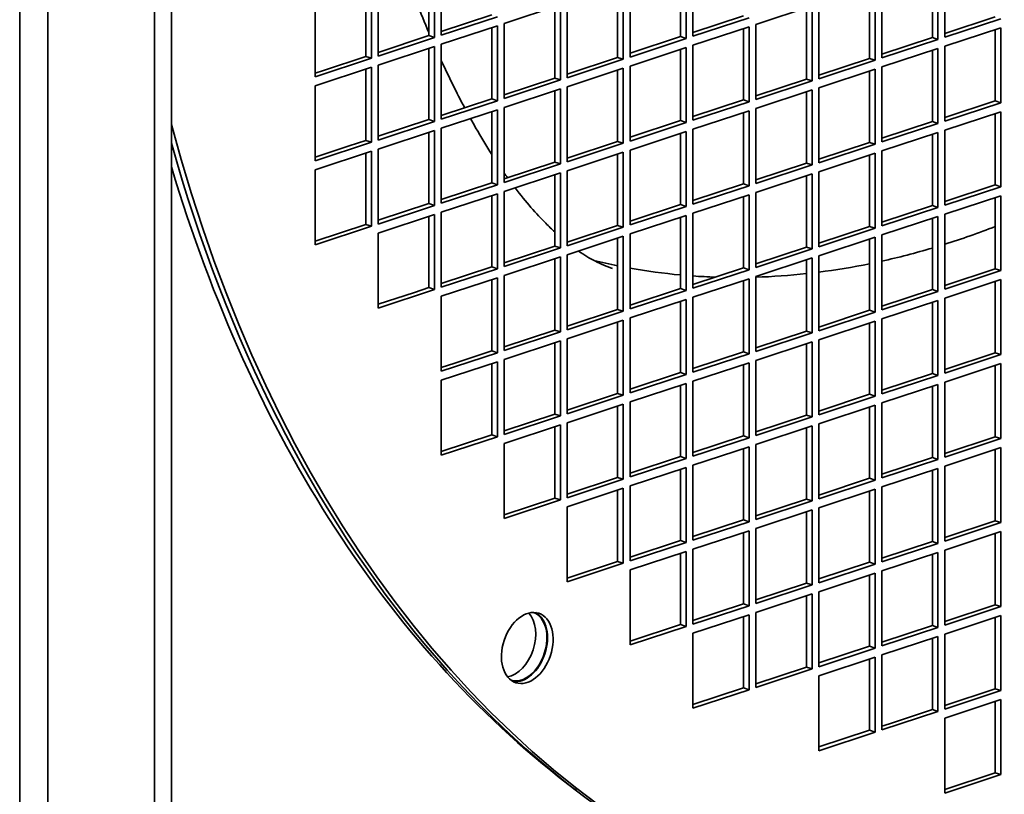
# Model space of a CAD drawing. Header units: millimetres. Extents: x 132 to 3320, y 40 to 2336.
# Tile 12 of 38: x 2938 to 3018, y 715 to 777. Entities that reach past the tile are written whole.
import ezdxf

# ---------------------------------------------------------------- set-up
doc = ezdxf.new("R2010")
doc.units = ezdxf.units.MM
doc.header["$LTSCALE"] = 8
doc.layers.add('Krawędzie widoczne(ISO)', color=7, linetype='Continuous', lineweight=35, true_color=0x262659)

msp = doc.modelspace()

# ---------------------------------------------------------------- linework, layer by layer
at = {"layer": 'Krawędzie widoczne(ISO)'}
for p, q in [((2938.329, 996.794), (2938.329, 537.629)), ((2950.548, 661.584), (2950.548, 951.582)), ((2949.191, 951.134), (2949.191, 661.136)), ((2940.592, 948.297), (2940.592, 663.973)), ((2972.271, 775.803), (2972.271, 781.844)), ((2992.545, 775.725), (2992.545, 781.767)), ((2971.275, 775.773), (2971.275, 781.516)), ((2971.728, 781.665), (2971.728, 775.624)), ((2991.549, 775.695), (2991.549, 781.438)), ((2992.002, 781.588), (2992.002, 775.546)), ((3011.823, 775.618), (3011.823, 781.361)), ((3012.276, 781.51), (3012.276, 775.468)), ((3012.819, 775.648), (3012.819, 781.689)), ((2966.206, 774.101), (2966.206, 779.844)), ((2966.659, 779.993), (2966.659, 773.951)), ((2967.202, 774.131), (2967.202, 780.172)), ((2986.481, 774.023), (2986.481, 779.766)), ((2986.933, 779.915), (2986.933, 773.874)), ((2987.476, 774.053), (2987.476, 780.095)), ((3006.755, 773.945), (3006.755, 779.688)), ((3007.207, 779.838), (3007.207, 773.796)), ((3007.75, 773.975), (3007.75, 780.017)), ((2962.134, 772.458), (2962.134, 778.5)), ((2977.339, 776.75), (2981.865, 778.243)), ((2981.412, 772.351), (2981.412, 778.094)), ((2981.865, 778.243), (2981.865, 772.201)), ((2982.408, 772.381), (2982.408, 778.422)), ((2997.613, 776.672), (3002.139, 778.166)), ((3001.686, 772.273), (3001.686, 778.016)), ((3002.139, 778.166), (3002.139, 772.124)), ((3002.682, 772.303), (3002.682, 778.345)), ((2972.271, 776.101), (2976.344, 777.445)), ((2976.796, 777.296), (2972.271, 775.803)), ((2992.545, 776.024), (2996.618, 777.368)), ((2997.07, 777.218), (2992.545, 775.725)), ((3012.819, 775.946), (3016.892, 777.29)), ((3017.344, 777.141), (3012.819, 775.648)), ((2972.271, 775.078), (2976.796, 776.571)), ((2976.344, 770.679), (2976.344, 776.422)), ((2976.796, 776.571), (2976.796, 770.529)), ((2977.339, 770.708), (2977.339, 776.75)), ((2992.545, 775), (2997.07, 776.493)), ((2996.618, 770.601), (2996.618, 776.344)), ((2997.07, 776.493), (2997.07, 770.452)), ((2997.613, 770.631), (2997.613, 776.672)), ((3012.819, 774.923), (3017.344, 776.416)), ((3016.892, 770.523), (3016.892, 776.266)), ((3017.344, 776.416), (3017.344, 770.374)), ((2967.202, 774.429), (2971.275, 775.773)), ((2971.728, 775.624), (2967.202, 774.131)), ((2971.275, 775.773), (2971.728, 775.624)), ((2987.476, 774.352), (2991.549, 775.695)), ((2992.002, 775.546), (2987.476, 774.053)), ((2991.549, 775.695), (2992.002, 775.546)), ((3007.75, 774.274), (3011.823, 775.618)), ((3012.276, 775.468), (3007.75, 773.975)), ((3011.823, 775.618), (3012.276, 775.468)), ((2967.202, 773.406), (2971.728, 774.899)), ((2971.275, 769.006), (2971.275, 774.749)), ((2971.728, 774.899), (2971.728, 768.857)), ((2972.271, 769.036), (2972.271, 775.078)), ((2987.476, 773.328), (2992.002, 774.821)), ((2991.549, 768.929), (2991.549, 774.672)), ((2992.002, 774.821), (2992.002, 768.779)), ((2992.545, 768.959), (2992.545, 775)), ((3007.75, 773.25), (3012.276, 774.743)), ((3012.276, 774.743), (3012.276, 768.702)), ((3012.819, 768.881), (3012.819, 774.923)), ((2966.659, 773.951), (2962.134, 772.458)), ((2962.791, 772.974), (2966.206, 774.101)), ((2966.206, 774.101), (2966.659, 773.951)), ((2982.408, 772.679), (2986.481, 774.023)), ((2986.933, 773.874), (2982.408, 772.381)), ((2986.481, 774.023), (2986.933, 773.874)), ((3002.682, 772.602), (3006.755, 773.945)), ((3006.755, 773.945), (3007.207, 773.796)), ((3011.823, 768.851), (3011.823, 774.594)), ((2962.134, 771.733), (2966.659, 773.226)), ((2966.206, 767.334), (2966.206, 773.077)), ((2966.659, 773.226), (2966.659, 767.185)), ((2967.202, 767.364), (2967.202, 773.406)), ((2982.408, 771.656), (2986.933, 773.149)), ((2986.933, 773.149), (2986.933, 767.107)), ((2987.476, 767.286), (2987.476, 773.328)), ((3007.207, 773.796), (3002.682, 772.303)), ((3002.682, 771.578), (3007.207, 773.071)), ((3007.207, 773.071), (3007.207, 767.029)), ((3007.75, 767.209), (3007.75, 773.25)), ((2962.134, 772.757), (2962.791, 772.974)), ((2977.339, 771.007), (2981.412, 772.351)), ((2981.412, 772.351), (2981.865, 772.201)), ((2986.481, 767.256), (2986.481, 772.999)), ((2997.613, 770.929), (3001.686, 772.273)), ((3001.686, 772.273), (3002.139, 772.124)), ((3006.755, 767.179), (3006.755, 772.922)), ((2962.134, 765.692), (2962.134, 771.733)), ((2981.865, 772.201), (2977.339, 770.708)), ((2977.339, 769.983), (2981.865, 771.477)), ((2981.865, 771.477), (2981.865, 765.435)), ((2982.408, 765.614), (2982.408, 771.656)), ((3002.139, 772.124), (2997.613, 770.631)), ((3002.682, 765.536), (3002.682, 771.578)), ((2972.271, 769.335), (2976.344, 770.679)), ((2976.344, 770.679), (2976.796, 770.529)), ((2981.412, 765.584), (2981.412, 771.327)), ((2997.613, 769.906), (3002.139, 771.399)), ((3001.686, 765.507), (3001.686, 771.25)), ((3002.139, 771.399), (3002.139, 765.357)), ((2976.796, 770.529), (2972.271, 769.036)), ((2977.339, 763.942), (2977.339, 769.983)), ((2992.545, 769.257), (2996.618, 770.601)), ((2997.07, 770.452), (2992.545, 768.959)), ((2996.618, 770.601), (2997.07, 770.452)), ((2997.613, 763.864), (2997.613, 769.906)), ((3012.819, 769.18), (3016.892, 770.523)), ((3017.344, 770.374), (3012.819, 768.881)), ((3016.892, 770.523), (3017.344, 770.374)), ((2972.271, 768.311), (2976.796, 769.804)), ((2976.344, 763.912), (2976.344, 769.655)), ((2976.796, 769.804), (2976.796, 763.763)), ((2992.545, 768.234), (2997.07, 769.727)), ((2996.618, 763.834), (2996.618, 769.577)), ((2997.07, 769.727), (2997.07, 763.685)), ((3012.819, 768.156), (3017.344, 769.649)), ((3016.892, 763.757), (3016.892, 769.5)), ((3017.344, 769.649), (3017.344, 763.607)), ((2967.202, 767.663), (2971.275, 769.006)), ((2971.728, 768.857), (2967.202, 767.364)), ((2971.275, 769.006), (2971.728, 768.857)), ((2972.271, 762.27), (2972.271, 768.311)), ((2987.476, 767.585), (2991.549, 768.929)), ((2992.002, 768.779), (2987.476, 767.286)), ((2991.549, 768.929), (2992.002, 768.779)), ((3007.75, 767.507), (3011.823, 768.851)), ((3012.276, 768.702), (3007.75, 767.209)), ((3011.823, 768.851), (3012.276, 768.702)), ((2967.202, 766.639), (2971.728, 768.132)), ((2971.275, 762.24), (2971.275, 767.983)), ((2971.728, 768.132), (2971.728, 762.09)), ((2987.476, 766.561), (2992.002, 768.054)), ((2991.549, 762.162), (2991.549, 767.905)), ((2992.002, 768.054), (2992.002, 762.013)), ((2992.545, 762.192), (2992.545, 768.234)), ((3007.75, 766.484), (3012.276, 767.977)), ((3011.823, 762.084), (3011.823, 767.827)), ((3012.276, 767.977), (3012.276, 761.935)), ((3012.819, 762.114), (3012.819, 768.156)), ((2966.659, 767.185), (2962.134, 765.692)), ((2962.134, 765.99), (2964.86, 766.89)), ((2964.86, 766.89), (2966.206, 767.334)), ((2966.206, 767.334), (2966.659, 767.185)), ((2982.408, 765.913), (2986.481, 767.256)), ((2986.933, 767.107), (2982.408, 765.614)), ((2986.481, 767.256), (2986.933, 767.107)), ((3002.682, 765.835), (3006.755, 767.179)), ((3007.207, 767.029), (3002.682, 765.536)), ((3006.755, 767.179), (3007.207, 767.029)), ((2962.134, 764.967), (2966.659, 766.46)), ((2966.206, 763.455), (2966.206, 766.31)), ((2966.659, 766.46), (2966.659, 760.418)), ((2967.202, 760.597), (2967.202, 766.639)), ((2982.408, 764.889), (2986.933, 766.382)), ((2986.481, 760.49), (2986.481, 766.233)), ((2986.933, 766.382), (2986.933, 760.34)), ((2987.476, 760.52), (2987.476, 766.561)), ((3002.682, 764.811), (3007.207, 766.304)), ((3006.755, 760.412), (3006.755, 766.155)), ((3007.207, 766.304), (3007.207, 760.263)), ((3007.75, 760.442), (3007.75, 766.484)), ((2977.339, 764.24), (2981.412, 765.584)), ((2981.865, 765.435), (2977.339, 763.942)), ((2981.412, 765.584), (2981.865, 765.435)), ((2997.613, 764.163), (3001.686, 765.507)), ((3002.139, 765.357), (2997.613, 763.864)), ((3001.686, 765.507), (3002.139, 765.357)), ((2962.134, 758.925), (2962.134, 764.967)), ((2977.339, 763.217), (2981.865, 764.71)), ((2981.412, 758.818), (2981.412, 764.561)), ((2981.865, 764.71), (2981.865, 758.668)), ((2982.408, 758.847), (2982.408, 764.889)), ((2997.613, 763.139), (3002.139, 764.632)), ((3001.686, 758.74), (3001.686, 764.483)), ((3002.139, 764.632), (3002.139, 758.591)), ((3002.682, 758.77), (3002.682, 764.811)), ((2972.271, 762.568), (2976.344, 763.912)), ((2976.796, 763.763), (2972.271, 762.27)), ((2976.344, 763.912), (2976.796, 763.763)), ((2992.545, 762.491), (2996.618, 763.834)), ((2997.07, 763.685), (2992.545, 762.192)), ((2996.618, 763.834), (2997.07, 763.685)), ((3012.819, 762.413), (3016.892, 763.757)), ((3017.344, 763.607), (3012.819, 762.114)), ((3016.892, 763.757), (3017.344, 763.607)), ((2966.206, 760.567), (2966.206, 763.455)), ((2972.271, 761.545), (2976.796, 763.038)), ((2976.344, 757.145), (2976.344, 762.888)), ((2976.796, 763.038), (2976.796, 756.996)), ((2977.339, 757.175), (2977.339, 763.217)), ((2992.545, 761.467), (2997.07, 762.96)), ((2996.618, 757.068), (2996.618, 762.811)), ((2997.07, 762.96), (2997.07, 756.918)), ((2997.613, 757.098), (2997.613, 763.139)), ((3012.819, 761.389), (3017.344, 762.882)), ((3017.344, 762.882), (3017.344, 756.841)), ((2971.728, 762.09), (2967.202, 760.597)), ((2967.289, 760.925), (2971.275, 762.24)), ((2971.275, 762.24), (2971.728, 762.09)), ((2987.476, 760.818), (2991.549, 762.162)), ((2992.002, 762.013), (2987.476, 760.52)), ((2991.549, 762.162), (2992.002, 762.013)), ((3007.75, 760.741), (3011.823, 762.084)), ((3011.823, 762.084), (3012.276, 761.935)), ((3016.892, 756.99), (3016.892, 762.733)), ((2967.202, 759.872), (2971.728, 761.365)), ((2971.275, 755.473), (2971.275, 761.216)), ((2971.728, 761.365), (2971.728, 755.324)), ((2972.271, 755.503), (2972.271, 761.545)), ((2987.476, 759.795), (2992.002, 761.288)), ((2992.002, 761.288), (2992.002, 755.246)), ((2992.545, 755.425), (2992.545, 761.467)), ((3012.276, 761.935), (3007.75, 760.442)), ((3007.75, 759.717), (3012.276, 761.21)), ((3012.276, 761.21), (3012.276, 755.168)), ((3012.819, 755.348), (3012.819, 761.389)), ((2962.134, 759.224), (2966.206, 760.567)), ((2966.659, 760.418), (2962.134, 758.925)), ((2966.206, 760.567), (2966.659, 760.418)), ((2967.202, 760.896), (2967.289, 760.925)), ((2982.408, 759.146), (2986.481, 760.49)), ((2986.481, 760.49), (2986.933, 760.34)), ((2991.549, 755.395), (2991.549, 761.138)), ((3002.682, 759.068), (3006.755, 760.412)), ((3006.755, 760.412), (3007.207, 760.263)), ((3011.823, 755.318), (3011.823, 761.061)), ((2967.202, 753.831), (2967.202, 759.872)), ((2986.933, 760.34), (2982.408, 758.847)), ((2982.408, 758.122), (2986.933, 759.615)), ((2986.933, 759.615), (2986.933, 753.574)), ((2987.476, 753.753), (2987.476, 759.795)), ((3007.207, 760.263), (3002.682, 758.77)), ((3007.75, 753.675), (3007.75, 759.717)), ((2977.339, 757.474), (2981.412, 758.818)), ((2981.412, 758.818), (2981.865, 758.668)), ((2986.481, 753.723), (2986.481, 759.466)), ((3002.682, 758.045), (3007.207, 759.538)), ((3006.755, 753.646), (3006.755, 759.389)), ((3007.207, 759.538), (3007.207, 753.496)), ((2981.865, 758.668), (2977.339, 757.175)), ((2982.408, 752.081), (2982.408, 758.122)), ((2997.613, 757.396), (3001.686, 758.74)), ((3002.139, 758.591), (2997.613, 757.098)), ((3001.686, 758.74), (3002.139, 758.591)), ((3002.682, 752.003), (3002.682, 758.045)), ((2977.339, 756.45), (2981.865, 757.943)), ((2981.412, 752.051), (2981.412, 757.794)), ((2981.865, 757.943), (2981.865, 751.902)), ((2997.613, 756.373), (3002.139, 757.866)), ((3001.686, 751.973), (3001.686, 757.716)), ((3002.139, 757.866), (3002.139, 751.824)), ((2972.271, 755.802), (2976.344, 757.145)), ((2976.796, 756.996), (2972.271, 755.503)), ((2976.344, 757.145), (2976.796, 756.996)), ((2977.339, 750.409), (2977.339, 756.45)), ((2992.545, 755.724), (2996.618, 757.068)), ((2997.07, 756.918), (2992.545, 755.425)), ((2996.618, 757.068), (2997.07, 756.918)), ((3012.819, 755.646), (3016.892, 756.99)), ((3017.344, 756.841), (3012.819, 755.348)), ((3016.892, 756.99), (3017.344, 756.841)), ((2972.271, 754.778), (2976.796, 756.271)), ((2976.344, 750.379), (2976.344, 756.122)), ((2976.796, 756.271), (2976.796, 750.229)), ((2992.545, 754.7), (2997.07, 756.193)), ((2996.618, 750.301), (2996.618, 756.044)), ((2997.07, 756.193), (2997.07, 750.152)), ((2997.613, 750.331), (2997.613, 756.373)), ((3012.819, 754.623), (3017.344, 756.116)), ((3016.892, 750.223), (3016.892, 755.966)), ((3017.344, 756.116), (3017.344, 750.074)), ((2971.728, 755.324), (2967.202, 753.831)), ((2967.202, 754.129), (2970.112, 755.089)), ((2970.112, 755.089), (2971.275, 755.473)), ((2971.275, 755.473), (2971.728, 755.324)), ((2987.476, 754.052), (2991.549, 755.395)), ((2992.002, 755.246), (2987.476, 753.753)), ((2991.549, 755.395), (2992.002, 755.246)), ((3007.75, 753.974), (3011.823, 755.318)), ((3012.276, 755.168), (3007.75, 753.675)), ((3011.823, 755.318), (3012.276, 755.168)), ((2972.271, 748.736), (2972.271, 754.778)), ((2987.476, 753.028), (2992.002, 754.521)), ((2991.549, 748.629), (2991.549, 754.372)), ((2992.002, 754.521), (2992.002, 748.479)), ((2992.545, 748.659), (2992.545, 754.7)), ((3007.75, 752.95), (3012.276, 754.443)), ((3011.823, 748.551), (3011.823, 754.294)), ((3012.276, 754.443), (3012.276, 748.402)), ((3012.819, 748.581), (3012.819, 754.623)), ((2982.408, 752.379), (2986.481, 753.723)), ((2986.933, 753.574), (2982.408, 752.081)), ((2986.481, 753.723), (2986.933, 753.574)), ((3002.682, 752.302), (3006.755, 753.646)), ((3007.207, 753.496), (3002.682, 752.003)), ((3006.755, 753.646), (3007.207, 753.496)), ((2982.408, 751.356), (2986.933, 752.849)), ((2986.481, 746.957), (2986.481, 752.7)), ((2986.933, 752.849), (2986.933, 746.807)), ((2987.476, 746.986), (2987.476, 753.028)), ((3002.682, 751.278), (3007.207, 752.771)), ((3006.755, 746.879), (3006.755, 752.622)), ((3007.207, 752.771), (3007.207, 746.73)), ((3007.75, 746.909), (3007.75, 752.95)), ((2977.339, 750.707), (2981.412, 752.051)), ((2981.865, 751.902), (2977.339, 750.409)), ((2981.412, 752.051), (2981.865, 751.902)), ((2997.613, 750.629), (3001.686, 751.973)), ((3002.139, 751.824), (2997.613, 750.331)), ((3001.686, 751.973), (3002.139, 751.824)), ((2977.339, 749.684), (2981.865, 751.177)), ((2981.412, 745.284), (2981.412, 751.027)), ((2981.865, 751.177), (2981.865, 745.135)), ((2982.408, 745.314), (2982.408, 751.356)), ((2997.613, 749.606), (3002.139, 751.099)), ((3001.686, 745.207), (3001.686, 750.95)), ((3002.139, 751.099), (3002.139, 745.057)), ((3002.682, 745.236), (3002.682, 751.278)), ((2976.796, 750.229), (2972.271, 748.736)), ((2973.373, 749.399), (2976.344, 750.379)), ((2976.344, 750.379), (2976.796, 750.229)), ((2992.545, 748.957), (2996.618, 750.301)), ((2997.07, 750.152), (2992.545, 748.659)), ((2996.618, 750.301), (2997.07, 750.152)), ((3012.819, 748.88), (3016.892, 750.223)), ((3017.344, 750.074), (3012.819, 748.581)), ((3016.892, 750.223), (3017.344, 750.074)), ((2972.271, 748.011), (2976.796, 749.504)), ((2972.271, 749.035), (2973.373, 749.399)), ((2976.344, 744.951), (2976.344, 749.355)), ((2976.796, 749.504), (2976.796, 743.463)), ((2977.339, 743.642), (2977.339, 749.684)), ((2992.545, 747.934), (2997.07, 749.427)), ((2996.618, 743.534), (2996.618, 749.277)), ((2997.07, 749.427), (2997.07, 743.385)), ((2997.613, 743.564), (2997.613, 749.606)), ((3012.819, 747.856), (3017.344, 749.349)), ((3017.344, 749.349), (3017.344, 743.307)), ((2987.476, 747.285), (2991.549, 748.629)), ((2992.002, 748.479), (2987.476, 746.986)), ((2991.549, 748.629), (2992.002, 748.479)), ((3007.75, 747.207), (3011.823, 748.551)), ((3011.823, 748.551), (3012.276, 748.402)), ((3016.892, 743.457), (3016.892, 749.2)), ((2972.271, 741.97), (2972.271, 748.011)), ((2987.476, 746.261), (2992.002, 747.754)), ((2992.002, 747.754), (2992.002, 741.713)), ((2992.545, 741.892), (2992.545, 747.934)), ((3012.276, 748.402), (3007.75, 746.909)), ((3007.75, 746.184), (3012.276, 747.677)), ((3012.276, 747.677), (3012.276, 741.635)), ((3012.819, 741.814), (3012.819, 747.856)), ((2982.408, 745.613), (2986.481, 746.957)), ((2986.481, 746.957), (2986.933, 746.807)), ((2991.549, 741.862), (2991.549, 747.605)), ((3002.682, 745.535), (3006.755, 746.879)), ((3006.755, 746.879), (3007.207, 746.73)), ((3011.823, 741.785), (3011.823, 747.528)), ((2986.933, 746.807), (2982.408, 745.314)), ((2987.476, 740.22), (2987.476, 746.261)), ((3007.207, 746.73), (3002.682, 745.236)), ((3007.75, 740.142), (3007.75, 746.184)), ((2982.408, 744.589), (2986.933, 746.082)), ((2986.481, 740.19), (2986.481, 745.933)), ((2986.933, 746.082), (2986.933, 740.041)), ((3002.682, 744.512), (3007.207, 746.005)), ((3006.755, 740.112), (3006.755, 745.855)), ((3007.207, 746.005), (3007.207, 739.963)), ((2976.344, 743.612), (2976.344, 744.951)), ((2977.339, 743.94), (2981.412, 745.284)), ((2981.865, 745.135), (2977.339, 743.642)), ((2981.412, 745.284), (2981.865, 745.135)), ((2982.408, 738.547), (2982.408, 744.589)), ((2997.613, 743.863), (3001.686, 745.207)), ((3002.139, 745.057), (2997.613, 743.564)), ((3001.686, 745.207), (3002.139, 745.057)), ((3002.682, 738.47), (3002.682, 744.512)), ((2977.339, 742.917), (2981.865, 744.41)), ((2981.412, 738.593), (2981.412, 744.261)), ((2981.865, 744.41), (2981.865, 738.368)), ((2997.613, 742.839), (3002.139, 744.332)), ((3001.686, 738.44), (3001.686, 744.183)), ((3002.139, 744.332), (3002.139, 738.291)), ((2972.271, 742.268), (2976.344, 743.612)), ((2976.796, 743.463), (2972.271, 741.97)), ((2976.344, 743.612), (2976.796, 743.463)), ((2977.339, 736.875), (2977.339, 742.917)), ((2992.545, 742.191), (2996.618, 743.534)), ((2997.07, 743.385), (2992.545, 741.892)), ((2996.618, 743.534), (2997.07, 743.385)), ((3012.819, 742.113), (3016.892, 743.457)), ((3017.344, 743.307), (3012.819, 741.814)), ((3016.892, 743.457), (3017.344, 743.307)), ((2992.545, 741.167), (2997.07, 742.66)), ((2996.618, 736.768), (2996.618, 742.511)), ((2997.07, 742.66), (2997.07, 736.618)), ((2997.613, 736.798), (2997.613, 742.839)), ((3012.819, 741.089), (3017.344, 742.582)), ((3016.892, 736.69), (3016.892, 742.433)), ((3017.344, 742.582), (3017.344, 736.541)), ((2987.476, 740.518), (2991.549, 741.862)), ((2992.002, 741.713), (2987.476, 740.22)), ((2991.549, 741.862), (2992.002, 741.713)), ((3007.75, 740.441), (3011.823, 741.785)), ((3012.276, 741.635), (3007.75, 740.142)), ((3011.823, 741.785), (3012.276, 741.635)), ((2987.476, 739.495), (2992.002, 740.988)), ((2991.549, 735.095), (2991.549, 740.839)), ((2992.002, 740.988), (2992.002, 734.946)), ((2992.545, 735.125), (2992.545, 741.167)), ((3007.75, 739.417), (3012.276, 740.91)), ((3011.823, 735.018), (3011.823, 740.761)), ((3012.276, 740.91), (3012.276, 734.869)), ((3012.819, 735.048), (3012.819, 741.089)), ((2982.408, 738.846), (2986.481, 740.19)), ((2986.933, 740.041), (2982.408, 738.547)), ((2986.481, 740.19), (2986.933, 740.041)), ((3002.682, 738.768), (3006.755, 740.112)), ((3007.207, 739.963), (3002.682, 738.47)), ((3006.755, 740.112), (3007.207, 739.963)), ((2982.408, 737.822), (2986.933, 739.316)), ((2986.481, 733.439), (2986.481, 739.166)), ((2986.933, 739.316), (2986.933, 733.274)), ((2987.476, 733.453), (2987.476, 739.495)), ((3002.682, 737.745), (3007.207, 739.238)), ((3006.755, 733.346), (3006.755, 739.089)), ((3007.207, 739.238), (3007.207, 733.196)), ((3007.75, 733.375), (3007.75, 739.417)), ((2977.339, 737.174), (2981.412, 738.518)), ((2981.865, 738.368), (2977.339, 736.875)), ((2981.412, 738.518), (2981.412, 738.593)), ((2981.412, 738.518), (2981.865, 738.368)), ((2997.613, 737.096), (3001.686, 738.44)), ((3002.139, 738.291), (2997.613, 736.798)), ((3001.686, 738.44), (3002.139, 738.291)), ((2982.408, 731.781), (2982.408, 737.822)), ((2997.613, 736.073), (3002.139, 737.566)), ((3001.686, 731.673), (3001.686, 737.416)), ((3002.139, 737.566), (3002.139, 731.524)), ((3002.682, 731.703), (3002.682, 737.745)), ((2992.545, 735.424), (2996.618, 736.768)), ((2997.07, 736.618), (2992.545, 735.125)), ((2996.618, 736.768), (2997.07, 736.618)), ((3012.819, 735.346), (3016.892, 736.69)), ((3016.892, 736.69), (3017.344, 736.541)), ((2992.545, 734.4), (2997.07, 735.893)), ((2997.07, 735.893), (2997.07, 729.852)), ((2997.613, 730.031), (2997.613, 736.073)), ((3017.344, 736.541), (3012.819, 735.048)), ((3012.819, 734.323), (3017.344, 735.816)), ((3017.344, 735.816), (3017.344, 729.774)), ((2987.476, 733.752), (2991.549, 735.095)), ((2991.549, 735.095), (2992.002, 734.946)), ((2996.618, 730.001), (2996.618, 735.744)), ((3007.75, 733.674), (3011.823, 735.018)), ((3011.823, 735.018), (3012.276, 734.869)), ((3016.892, 729.923), (3016.892, 735.667)), ((2992.002, 734.946), (2987.476, 733.453)), ((2987.476, 732.728), (2992.002, 734.221)), ((2992.002, 734.221), (2992.002, 728.18)), ((2992.545, 728.359), (2992.545, 734.4)), ((3012.276, 734.869), (3007.75, 733.375)), ((3012.819, 728.281), (3012.819, 734.323)), ((2982.408, 732.079), (2986.481, 733.423)), ((2986.481, 733.423), (2986.481, 733.439)), ((2986.481, 733.423), (2986.933, 733.274)), ((2991.549, 729.234), (2991.549, 734.072)), ((3007.75, 732.65), (3012.276, 734.144)), ((3011.823, 728.251), (3011.823, 733.994)), ((3012.276, 734.144), (3012.276, 728.102)), ((2986.933, 733.274), (2982.408, 731.781)), ((2987.476, 726.686), (2987.476, 732.728)), ((3002.682, 732.002), (3006.755, 733.346)), ((3007.207, 733.196), (3002.682, 731.703)), ((3006.755, 733.346), (3007.207, 733.196)), ((3007.75, 726.609), (3007.75, 732.65)), ((3002.682, 730.978), (3007.207, 732.471)), ((3006.755, 726.579), (3006.755, 732.322)), ((3007.207, 732.471), (3007.207, 726.43)), ((2997.613, 730.33), (3001.686, 731.673)), ((3002.139, 731.524), (2997.613, 730.031)), ((3001.686, 731.673), (3002.139, 731.524)), ((2997.613, 729.306), (3002.139, 730.799)), ((3001.686, 724.907), (3001.686, 730.65)), ((3002.139, 730.799), (3002.139, 724.757)), ((3002.682, 724.937), (3002.682, 730.978)), ((2992.545, 728.657), (2996.618, 730.001)), ((2997.07, 729.852), (2992.545, 728.359)), ((2996.618, 730.001), (2997.07, 729.852)), ((3012.819, 728.58), (3016.892, 729.923)), ((3017.344, 729.774), (3012.819, 728.281)), ((3016.892, 729.923), (3017.344, 729.774)), ((2991.549, 728.329), (2991.549, 729.234)), ((2992.545, 727.634), (2997.07, 729.127)), ((2996.618, 725.814), (2996.618, 728.977)), ((2997.07, 729.127), (2997.07, 723.085)), ((2997.613, 723.264), (2997.613, 729.306)), ((3012.819, 727.556), (3017.344, 729.049)), ((3016.892, 723.157), (3016.892, 728.9)), ((3017.344, 729.049), (3017.344, 723.008)), ((2987.476, 726.985), (2991.549, 728.329)), ((2992.002, 728.18), (2987.476, 726.686)), ((2991.549, 728.329), (2992.002, 728.18)), ((3007.75, 726.907), (3011.823, 728.251)), ((3012.276, 728.102), (3007.75, 726.609)), ((3011.823, 728.251), (3012.276, 728.102)), ((2992.545, 721.592), (2992.545, 727.634)), ((3007.75, 725.884), (3012.276, 727.377)), ((3011.823, 721.485), (3011.823, 727.228)), ((3012.276, 727.377), (3012.276, 721.335)), ((3012.819, 721.514), (3012.819, 727.556)), ((3002.682, 725.235), (3006.755, 726.579)), ((3007.207, 726.43), (3002.682, 724.937)), ((3006.755, 726.579), (3007.207, 726.43)), ((2996.618, 723.234), (2996.618, 725.814)), ((3002.682, 724.212), (3007.207, 725.705)), ((3006.755, 720.91), (3006.755, 725.555)), ((3007.207, 725.705), (3007.207, 719.663)), ((3007.75, 719.842), (3007.75, 725.884)), ((3002.139, 724.757), (2997.613, 723.264)), ((2999.488, 724.182), (3001.686, 724.907)), ((3001.686, 724.907), (3002.139, 724.757)), ((2997.613, 723.563), (2999.488, 724.182)), ((3002.682, 718.17), (3002.682, 724.212)), ((2992.545, 721.891), (2996.618, 723.234)), ((2996.618, 723.234), (2997.07, 723.085)), ((3012.819, 721.813), (3016.892, 723.157)), ((3016.892, 723.157), (3017.344, 723.008)), ((2997.07, 723.085), (2992.545, 721.592)), ((3017.344, 723.008), (3012.819, 721.514)), ((3012.819, 720.789), (3017.344, 722.283)), ((3016.892, 718.147), (3016.892, 722.133)), ((3017.344, 722.283), (3017.344, 716.241)), ((3006.755, 719.812), (3006.755, 720.91)), ((3012.276, 721.335), (3007.75, 719.842)), ((3008.358, 720.341), (3011.823, 721.485)), ((3011.823, 721.485), (3012.276, 721.335)), ((3012.819, 714.748), (3012.819, 720.789)), ((3007.75, 720.141), (3008.358, 720.341)), ((3002.682, 718.469), (3006.755, 719.812)), ((3007.207, 719.663), (3002.682, 718.17)), ((3006.755, 719.812), (3007.207, 719.663)), ((3016.892, 716.39), (3016.892, 718.147)), ((3012.819, 715.046), (3016.892, 716.39)), ((3017.344, 716.241), (3012.819, 714.748)), ((3016.892, 716.39), (3017.344, 716.241))]:
    msp.add_line(p, q, dxfattribs=at)
for centre, major_axis, start_param, end_param in [((3050.561, 845.254), (46.621, 141.308), 2.345679, 6.614606), ((3050.109, 845.403), (-46.621, -141.308), 5.500837, 6.283185), ((3049.204, 845.702), (-46.521, -141.004), 5.520613, 6.06183), ((3013.679, 857.422), (32.585, 98.764), 3.588948, 3.644347), ((3013.679, 857.422), (-32.585, -98.764), 0.378345, 0.433815), ((3013.679, 857.422), (-32.585, -98.764), 0.052147, 0.080205), ((3013.679, 857.422), (-32.585, -98.764), 0.308947, 0.364755), ((3013.679, 857.422), (-32.585, -98.764), 0.094735, 0.153388), ((3013.679, 857.422), (-32.585, -98.764), 0.167553, 0.193127), ((3013.679, 857.422), (-32.585, -98.764), 0.238811, 0.29524), ((2977.844, 726.891), (-0.902, -2.735), 0.348632, 2.792961), ((2978.749, 726.592), (0.902, 2.735), 3.174898, 6.24988), ((2978.749, 726.592), (-0.922, -2.796), 0.121547, 3.020046)]:
    msp.add_ellipse(centre, major_axis=major_axis, ratio=0.667513, start_param=start_param, end_param=end_param, dxfattribs=at)
msp.add_ellipse((2979.201, 726.443), major_axis=(0.922, 2.796), ratio=0.667513, dxfattribs=at)
for points in [[(2969.381, 780.891), (2969.976, 779.212), (2970.608, 777.587), (2971.275, 776.018)], [(2972.271, 773.77), (2972.877, 772.456), (2973.509, 771.185), (2974.162, 769.959)], [(2974.633, 769.091), (2974.77, 768.843), (2974.907, 768.597), (2975.045, 768.353)], [(2975.045, 768.353), (2975.48, 767.586), (2975.914, 766.868), (2976.344, 766.197)], [(2977.339, 764.713), (2977.43, 764.583), (2977.521, 764.456), (2977.612, 764.33)]]:
    msp.add_open_spline(points, degree=3, dxfattribs=at)
for points, knots in [([(2978.223, 763.508), (2979.101, 762.362), (2979.932, 761.423), (2980.941, 760.41), (2981.18, 760.18), (2981.412, 759.966)], [2.2552735, 2.2552735, 2.2552735, 2.2552735, 2.3561323, 2.3561323, 2.3888324, 2.3888324, 2.3888324, 2.3888324]), ([(2983.323, 758.424), (2983.804, 758.092), (2984.235, 757.836), (2985.146, 757.361), (2985.603, 757.171), (2986.072, 757.016)], [2.4888012, 2.4888012, 2.4888012, 2.4888012, 2.5737403, 2.5737403, 2.6825444, 2.6825444, 2.6825444, 2.6825444])]:
    msp.add_open_spline(points, degree=3, knots=knots, dxfattribs=at)

doc.saveas('drawing.dxf')
